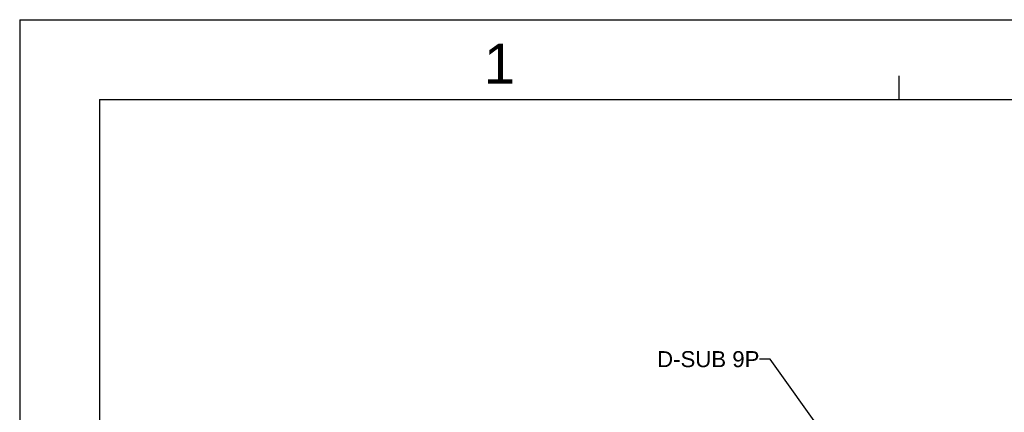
# Model space of a CAD drawing. Extents: x -54 to 576, y -100 to 345.
# Tile 5 of 18: x -54 to 131, y 271 to 345. Entities that reach past the tile are written whole.
import ezdxf
from ezdxf.enums import TextEntityAlignment as Align

# ---------------------------------------------------------------- set-up
doc = ezdxf.new("R2010")
doc.units = 0
doc.header["$LTSCALE"] = 23.1
doc.header["$MEASUREMENT"] = 0
doc.layers.add('8_ALL_NOTES_BALLOONS_SYMBOLS_GT', color=7, linetype='CONTINUOUS')
doc.layers.add('DRAWING FRAME', color=1, linetype='CONTINUOUS')
doc.styles.add('ARIAL', font='ARIAL.TTF')
doc.styles.add('TEXTSTYLE_0', font='txt', dxfattribs={"width": 0.8})

msp = doc.modelspace()

# ---------------------------------------------------------------- linework, layer by layer
at = {"layer": '8_ALL_NOTES_BALLOONS_SYMBOLS_GT', "color": 7, "linetype": 'Continuous'}
for p, q in [((87.10435, 281.455), (85.10435, 281.455)), ((99.04182, 264.77648), (87.10435, 281.455))]:
    msp.add_line(p, q, dxfattribs=at)
at = {"layer": 'DRAWING FRAME', "color": 4}
for q in [(576.31044, 345.12854), (-53.68956, -100.37146)]:
    msp.add_line((-53.68956, 345.12854), q, dxfattribs=at)
at = {"layer": 'DRAWING FRAME', "color": 3}
for p, q in [((111.31044, 330.12854), (111.31044, 334.62854)), ((-38.68956, 330.12854), (561.31044, 330.12854)), ((-38.68956, 330.12854), (-38.68956, -85.37146))]:
    msp.add_line(p, q, dxfattribs=at)

# ---------------------------------------------------------------- texts
at = {"layer": '8_ALL_NOTES_BALLOONS_SYMBOLS_GT', "color": 7, "linetype": 'Continuous', "style": 'TEXTSTYLE_0', "width": 0.834783}
msp.add_text('D-SUB 9P', height=3, dxfattribs=at).set_placement((65.90435, 279.955), (85.10435, 279.955), align=Align.FIT)
at = {"layer": 'DRAWING FRAME', "color": 1, "style": 'ARIAL'}
msp.add_text('1', height=7.5, dxfattribs=at).set_placement((36.31941, 336.8716), align=Align.MIDDLE)

doc.saveas('drawing.dxf')
